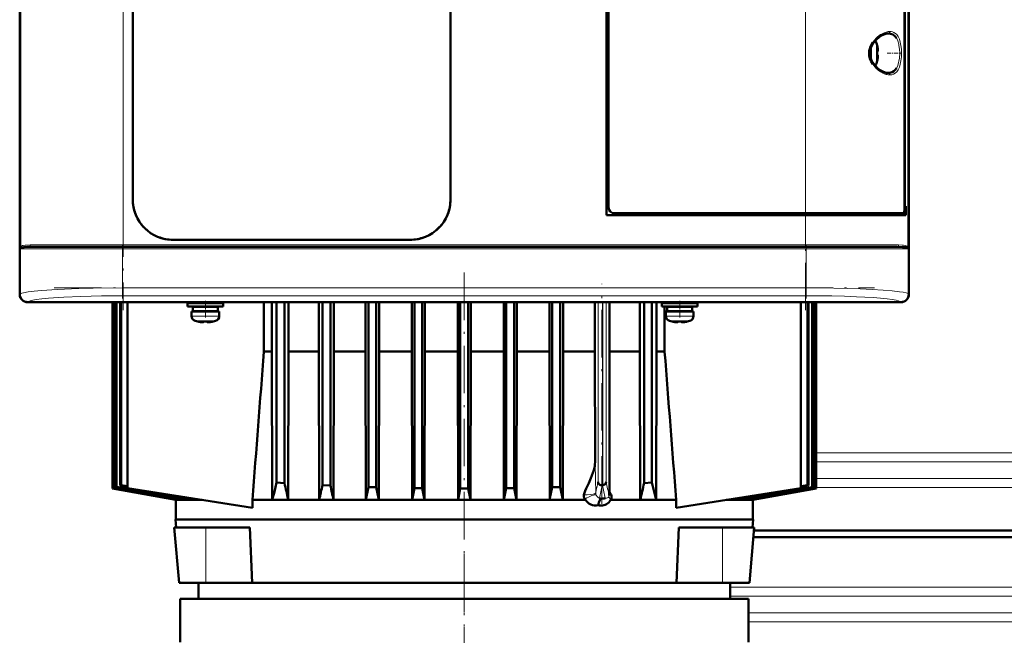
# Model space of a CAD drawing. Extents: x -1358 to 1757, y -1506 to 612.
# Tile 61 of 86: x -136 to 113, y 228 to 384. Entities that reach past the tile are written whole.
import ezdxf

# ---------------------------------------------------------------- set-up
doc = ezdxf.new("R2010")
doc.units = 0
doc.linetypes.add('DASHDOT', pattern=[18.5, 12, -3, 0.5, -3])

msp = doc.modelspace()

# ---------------------------------------------------------------- linework, layer by layer
at = {"color": 7, "linetype": 'DASHDOT', "lineweight": 18}
for p, q in [((-109.51, 502.1), (-109.51, 310.05)), ((63.09, 310.05), (63.09, 502.1)), ((80.35, 326.58), (-126.77, 326.58)), ((-126.97, 325.58), (80.56, 325.58)), ((-23.22, 319.58), (-23.22, 229.58)), ((11.62, 261.12), (11.62, 316.71)), ((-126.97, 315.73), (80.56, 315.73)), ((-23.21, 248.4), (-23.21, 112.47))]:
    msp.add_line(p, q, dxfattribs=at)
at = {"color": 7, "lineweight": 50}
for p, q in [((-135.68, 498.05), (-135.68, 314.1)), ((89.26, 314.1), (89.26, 498.05)), ((12.79, 334.08), (12.79, 478.08)), ((13.29, 476.08), (13.29, 336.07)), ((88.13, 335.54), (88.13, 476.61)), ((-107.11, 338.08), (-107.11, 474.08)), ((-26.71, 474.08), (-26.71, 338.08)), ((-26.71, 474.08), (-26.71, 338.08)), ((88.26, 475.74), (88.26, 336.41)), ((89.29, 407.93), (89.29, 326.23)), ((-135.71, 326.23), (-135.71, 405.93)), ((81.26, 377), (81.27, 377.01)), ((81.41, 375.58), (81.26, 375.58)), ((81.41, 374.58), (81.26, 374.58)), ((81.27, 373.15), (81.26, 373.15)), ((88.13, 336.41), (88.26, 336.41)), ((88.5, 336.38), (88.13, 336.38)), ((88.26, 336.41), (88.5, 336.38)), ((88.5, 334.08), (88.5, 336.38)), ((63.09, 334.08), (12.79, 334.08)), ((14.79, 334.58), (63.09, 334.58)), ((87.84, 334.58), (63.09, 334.58)), ((63.09, 334.08), (88.5, 334.08)), ((87.85, 334.58), (88.19, 334.58)), ((88.19, 334.58), (88.19, 334.08)), ((-36.91, 327.88), (-96.91, 327.88)), ((-135.68, 326.22), (-135.71, 326.23)), ((-135.7, 321.93), (-135.7, 326.23)), ((-132.62, 326.08), (-109.51, 326.08)), ((63.09, 326.08), (-109.51, 326.08)), ((86.21, 326.08), (63.09, 326.08)), ((89.29, 326.23), (89.26, 326.22)), ((89.29, 326.23), (89.29, 321.93)), ((-135.71, 314.08), (-135.71, 321.93)), ((-135.71, 321.93), (-135.68, 321.93)), ((89.26, 321.93), (89.29, 321.93)), ((89.29, 321.93), (89.29, 314.08)), ((-125.86, 312.08), (-133.71, 312.08)), ((87.27, 312.1), (-133.69, 312.1)), ((-125.85, 312.1), (-125.86, 312.08)), ((-121.56, 312.08), (-125.86, 312.08)), ((-121.56, 312.08), (-121.56, 312.1)), ((-23.86, 312.08), (-121.56, 312.08)), ((-112.22, 312.08), (-112.22, 264.93)), ((-112.22, 264.93), (-112.22, 312.08)), ((-112.03, 312.08), (-112.03, 265.01)), ((-111.95, 312.08), (-111.95, 265.04)), ((-111.39, 312.08), (-111.39, 265.28)), ((-111.24, 312.08), (-111.24, 265.34)), ((-110.3, 312.08), (-110.3, 265.72)), ((-110.06, 312.08), (-110.06, 265.81)), ((-108.47, 265.08), (-108.47, 312.08)), ((-88.71, 311.83), (-93.21, 311.83)), ((-93.21, 311.03), (-93.21, 311.83)), ((-90.71, 311.83), (-90.71, 312.08)), ((-88.71, 311.83), (-84.21, 311.83)), ((-86.71, 312.08), (-86.71, 311.83)), ((-84.21, 311.03), (-84.21, 311.83)), ((-73.91, 299.58), (-73.91, 312.08)), ((-71.89, 312.08), (-71.89, 299.58)), ((-70.72, 312.08), (-70.72, 266.44)), ((-68.72, 312.08), (-68.72, 266.32)), ((-67.66, 312.08), (-67.66, 299.58)), ((-60, 312.08), (-60, 299.58)), ((-59.09, 312.08), (-59.09, 265.81)), ((-57.09, 312.08), (-57.09, 265.72)), ((-56.25, 312.08), (-56.25, 299.58)), ((-48.22, 312.08), (-48.22, 299.58)), ((-47.47, 312.08), (-47.47, 265.34)), ((-45.47, 312.08), (-45.47, 265.28)), ((-44.75, 312.08), (-44.75, 299.58)), ((-36.51, 312.08), (-36.51, 299.58)), ((-35.84, 312.08), (-35.84, 265.04)), ((-33.84, 312.08), (-33.84, 265.01)), ((-33.2, 312.08), (-33.2, 299.58)), ((-24.85, 312.08), (-24.85, 299.58)), ((-24.22, 312.08), (-24.22, 264.93)), ((-23.85, 312.1), (-23.86, 312.08)), ((-19.56, 312.08), (-23.86, 312.08)), ((-22.22, 312.08), (-22.22, 264.93)), ((-21.59, 312.08), (-21.59, 299.58)), ((-19.56, 312.08), (-19.56, 312.1)), ((75.14, 312.08), (-19.56, 312.08)), ((-13.24, 312.08), (-13.24, 299.58)), ((-12.59, 312.08), (-12.59, 265.01)), ((-10.59, 312.08), (-10.59, 265.04)), ((-9.93, 312.08), (-9.93, 299.58)), ((-1.68, 312.08), (-1.68, 299.58)), ((-0.97, 312.08), (-0.97, 265.28)), ((1.03, 312.08), (1.03, 265.34)), ((1.79, 312.08), (1.79, 299.58)), ((9.81, 312.08), (9.81, 299.58)), ((13.57, 312.08), (13.57, 299.58)), ((21.23, 312.08), (21.23, 299.58)), ((22.28, 312.08), (22.28, 266.32)), ((24.28, 312.08), (24.28, 266.44)), ((25.45, 312.08), (25.45, 299.58)), ((31.29, 311.83), (26.79, 311.83)), ((26.79, 311.03), (26.79, 311.83)), ((27.48, 312.08), (27.48, 311.83)), ((29.29, 311.83), (29.29, 312.08)), ((35.79, 311.83), (31.29, 311.83)), ((33.29, 312.08), (33.29, 311.83)), ((35.79, 311.03), (35.79, 311.83)), ((61.95, 265.08), (61.95, 312.08)), ((63.63, 312.08), (63.63, 265.81)), ((63.86, 312.08), (63.86, 265.72)), ((64.8, 312.08), (64.8, 265.34)), ((64.96, 312.08), (64.96, 265.28)), ((65.52, 312.08), (65.52, 265.04)), ((65.59, 312.08), (65.59, 265.01)), ((65.78, 312.08), (65.78, 264.93)), ((65.78, 312.08), (65.78, 264.93)), ((75.15, 312.1), (75.14, 312.08)), ((79.44, 312.08), (75.14, 312.08)), ((79.44, 312.08), (79.44, 312.1)), ((87.29, 312.08), (79.44, 312.08)), ((-88.71, 311.03), (-93.21, 311.03)), ((-92.21, 309.73), (-88.71, 309.73)), ((-92.21, 308.6), (-92.21, 309.73)), ((-88.71, 310.93), (-91.86, 310.93)), ((-91.86, 309.83), (-91.86, 310.93)), ((-88.71, 309.83), (-91.86, 309.83)), ((-90.71, 310.93), (-90.71, 311.03)), ((-90.71, 309.73), (-90.71, 309.83)), ((-88.71, 311.03), (-84.21, 311.03)), ((-85.56, 310.93), (-88.71, 310.93)), ((-85.56, 309.83), (-88.71, 309.83)), ((-85.21, 309.73), (-88.71, 309.73)), ((-86.71, 311.03), (-86.71, 310.93)), ((-86.71, 309.83), (-86.71, 309.73)), ((-85.56, 310.93), (-85.56, 309.83)), ((-85.21, 308.6), (-85.21, 309.73)), ((31.29, 311.03), (26.79, 311.03)), ((27.48, 311.03), (27.48, 299.58)), ((27.79, 309.73), (31.29, 309.73)), ((27.79, 308.6), (27.79, 309.73)), ((31.29, 310.93), (28.14, 310.93)), ((28.14, 309.83), (28.14, 310.93)), ((31.29, 309.83), (28.14, 309.83)), ((29.29, 310.93), (29.29, 311.03)), ((29.29, 309.73), (29.29, 309.83)), ((35.79, 311.03), (31.29, 311.03)), ((34.44, 310.93), (31.29, 310.93)), ((34.44, 309.83), (31.29, 309.83)), ((34.79, 309.73), (31.29, 309.73)), ((33.29, 311.03), (33.29, 310.93)), ((33.29, 309.83), (33.29, 309.73)), ((34.44, 310.93), (34.44, 309.83)), ((34.79, 308.6), (34.79, 309.73)), ((-90.64, 307.19), (-90.63, 307.2)), ((-89.21, 307.2), (-89.21, 307.05)), ((-88.21, 307.2), (-88.21, 307.05)), ((-86.79, 307.2), (-86.78, 307.19)), ((29.36, 307.19), (29.37, 307.2)), ((30.79, 307.2), (30.79, 307.05)), ((31.79, 307.2), (31.79, 307.05)), ((33.21, 307.2), (33.22, 307.19)), ((-73.91, 299.58), (-71.89, 299.58)), ((-71.79, 262.11), (-71.89, 299.58)), ((-67.66, 299.58), (-67.75, 262.11)), ((-67.66, 299.58), (-60, 299.58)), ((-60, 299.58), (-59.92, 262.11)), ((-56.25, 299.58), (-56.32, 262.11)), ((-56.25, 299.58), (-48.22, 299.58)), ((-48.22, 299.58), (-48.15, 262.11)), ((-44.75, 299.58), (-44.82, 262.11)), ((-44.75, 299.58), (-36.51, 299.58)), ((-36.51, 299.58), (-36.43, 262.11)), ((-33.2, 299.58), (-33.27, 262.11)), ((-33.2, 299.58), (-24.85, 299.58)), ((-24.85, 299.58), (-24.78, 262.11)), ((-21.59, 299.58), (-21.66, 262.11)), ((-21.59, 299.58), (-13.24, 299.58)), ((-13.24, 299.58), (-13.17, 262.11)), ((-9.93, 299.58), (-10, 262.11)), ((-9.93, 299.58), (-1.68, 299.58)), ((-1.68, 299.58), (-1.61, 262.11)), ((1.79, 299.58), (1.71, 262.11)), ((1.79, 299.58), (9.81, 299.58)), ((9.81, 299.58), (9.87, 271.62)), ((13.57, 299.58), (13.49, 264.1)), ((13.57, 299.58), (21.23, 299.58)), ((21.23, 299.58), (21.32, 262.11)), ((25.45, 299.58), (25.36, 262.11)), ((25.45, 299.58), (27.48, 299.58)), ((-112.22, 264.93), (-112.22, 264.93)), ((-112.22, 264.93), (-96.2, 262.11)), ((-96.22, 262.11), (-112.22, 264.93)), ((-111.95, 265.04), (-112.03, 265.01)), ((-112.03, 265.01), (-95.52, 262.11)), ((-111.24, 265.34), (-111.39, 265.28)), ((-110.06, 265.81), (-110.3, 265.72)), ((-110.3, 265.72), (-108.47, 265.41)), ((-110.06, 265.81), (-108.47, 265.55)), ((-76.82, 260.06), (-108.47, 265.08)), ((-70.72, 266.44), (-68.72, 266.32)), ((-59.09, 265.81), (-57.09, 265.72)), ((-47.47, 265.34), (-45.47, 265.28)), ((-36.43, 262.11), (-35.84, 265.04)), ((-35.84, 265.04), (-33.84, 265.01)), ((-33.27, 262.11), (-33.84, 265.01)), ((-24.78, 262.11), (-24.22, 264.93)), ((-22.22, 264.93), (-24.22, 264.93)), ((-21.66, 262.11), (-22.22, 264.93)), ((-13.17, 262.11), (-12.59, 265.01)), ((-12.59, 265.01), (-10.59, 265.04)), ((-10, 262.11), (-10.59, 265.04)), ((1.03, 265.34), (-0.97, 265.28)), ((11.72, 265.76), (11.71, 265.76)), ((11.72, 265.76), (11.74, 265.77)), ((11.8, 265.77), (11.74, 265.77)), ((22.28, 266.32), (24.28, 266.44)), ((30.38, 260.08), (61.95, 265.08)), ((65.59, 265.01), (49.09, 262.11)), ((65.78, 264.93), (49.76, 262.11)), ((49.78, 262.11), (65.78, 264.93)), ((63.63, 265.81), (61.95, 265.54)), ((63.86, 265.72), (61.95, 265.4)), ((63.63, 265.81), (63.86, 265.72)), ((64.8, 265.34), (64.96, 265.28)), ((65.52, 265.04), (65.59, 265.01)), ((65.78, 264.93), (65.78, 264.93)), ((-96.22, 262.11), (-96.2, 262.11)), ((-96.22, 262.11), (-96.22, 262.08)), ((-96.22, 262.08), (-89.53, 262.08)), ((-96.22, 262.08), (-96.22, 257.08)), ((-96.19, 262.23), (-96.2, 262.11)), ((-95.52, 262.11), (-95.01, 262.11)), ((-94.99, 262.46), (-95.01, 262.11)), ((-92.94, 262.11), (-91.83, 262.11)), ((-91.81, 262.44), (-91.83, 262.11)), ((-76.82, 262.08), (7.44, 262.08)), ((-76.82, 260.06), (-76.82, 262.08)), ((-71.79, 262.11), (-67.75, 262.11)), ((-59.92, 262.11), (-56.32, 262.11)), ((-48.15, 262.11), (-44.82, 262.11)), ((-36.43, 262.11), (-33.27, 262.11)), ((-24.78, 262.11), (-21.66, 262.11)), ((-13.17, 262.11), (-10, 262.11)), ((-1.61, 262.11), (1.71, 262.11)), ((11.14, 262.44), (11.03, 262.51)), ((13.8, 262.08), (30.38, 262.08)), ((21.32, 262.11), (25.36, 262.11)), ((30.38, 262.08), (30.38, 260.08)), ((43.01, 262.08), (49.78, 262.08)), ((45.37, 262.45), (45.39, 262.11)), ((45.39, 262.11), (46.51, 262.11)), ((48.56, 262.46), (48.57, 262.11)), ((48.57, 262.11), (49.09, 262.11)), ((49.76, 262.23), (49.76, 262.11)), ((49.78, 262.11), (49.76, 262.11)), ((49.78, 262.11), (49.78, 262.08)), ((49.78, 262.08), (49.78, 257.08)), ((-23.22, 257.08), (-96.29, 257.08)), ((-96.12, 255.08), (-96.29, 257.08)), ((49.86, 257.08), (-23.22, 257.08)), ((49.68, 255.08), (49.86, 257.08)), ((-96.59, 255.08), (-88.59, 255.08)), ((-95.37, 241.08), (-96.59, 255.08)), ((-88.59, 255.08), (-77.46, 255.08)), ((-77.46, 255.08), (-76.92, 241.08)), ((30.48, 241.08), (31.03, 255.08)), ((31.03, 255.08), (42.16, 255.08)), ((42.16, 255.08), (47.92, 255.08)), ((47.92, 255.08), (50.16, 255.08)), ((48.93, 241.08), (50.16, 255.08)), ((48.93, 241.08), (50.16, 255.08)), ((50.09, 254.32), (136.79, 254.32)), ((136.79, 252.63), (49.94, 252.63)), ((-95.37, 241.08), (-93.69, 241.08)), ((-93.69, 241.08), (-88.59, 241.08)), ((-90.48, 241.08), (-90.48, 237.08)), ((-88.59, 241.08), (-76.92, 241.08)), ((-76.92, 241.08), (-23.22, 241.08)), ((-23.22, 241.08), (30.48, 241.08)), ((30.48, 241.08), (42.16, 241.08)), ((42.16, 241.08), (47.28, 241.08)), ((44.04, 237.08), (44.04, 241.08)), ((47.28, 241.08), (48.93, 241.08)), ((-23.21, 237.08), (-95.11, 237.08)), ((-95.11, 237.08), (-95.11, 226.08)), ((44.04, 237.08), (-90.48, 237.08)), ((-23.21, 237.08), (48.69, 237.08)), ((48.69, 237.08), (48.69, 226.08))]:
    msp.add_line(p, q, dxfattribs=at)
at = {"color": 7, "lineweight": 18}
for p, q in [((-135.44, 486.1), (-135.44, 326.06)), ((89.02, 326.06), (89.02, 486.1)), ((-109.51, 485.58), (-109.51, 326.58)), ((63.09, 334.58), (63.09, 400.08)), ((84.06, 380.08), (84.1, 380.08)), ((86.15, 378.85), (86.19, 378.77)), ((79.86, 376.94), (79.86, 375.11)), ((81.11, 377.65), (81.11, 375.1)), ((79.86, 375.11), (79.86, 375.08)), ((79.86, 375.08), (79.86, 373.21)), ((81.11, 375.1), (81.11, 375.08)), ((81.11, 375.08), (81.11, 372.51)), ((86.19, 371.38), (86.15, 371.32)), ((84.11, 370.08), (84.06, 370.08)), ((63.09, 334.58), (63.09, 334.08)), ((63.09, 326.58), (63.09, 334.08)), ((-109.51, 326.58), (-133.08, 326.58)), ((-109.51, 326.58), (63.09, 326.58)), ((-109.51, 326.58), (-109.51, 326.08)), ((86.66, 326.58), (63.09, 326.58)), ((63.09, 326.58), (63.09, 326.08)), ((-135.62, 325.58), (-127.39, 325.58)), ((-135.62, 314.16), (-135.62, 325.58)), ((-127.39, 325.58), (-109.68, 325.58)), ((-109.68, 325.58), (-109.68, 326.08)), ((63.26, 325.58), (-109.68, 325.58)), ((-109.68, 325.58), (-109.68, 315.73)), ((63.26, 326.08), (63.26, 325.58)), ((63.26, 325.58), (63.26, 315.73)), ((63.26, 325.58), (89.2, 325.58)), ((89.2, 325.58), (89.2, 314.16)), ((-135.68, 314.1), (-135.62, 314.16)), ((-109.68, 315.73), (63.26, 315.73)), ((-109.68, 313.73), (-109.68, 315.73)), ((63.26, 315.73), (63.26, 313.73)), ((89.2, 314.16), (89.26, 314.1)), ((-133.62, 312.17), (-133.69, 312.1)), ((63.26, 313.73), (-109.68, 313.73)), ((10.62, 312.08), (10.62, 266.61)), ((11.74, 265.77), (11.74, 312.08)), ((11.8, 265.77), (11.8, 312.08)), ((12.69, 312.08), (12.69, 266.61)), ((87.27, 312.1), (87.2, 312.17)), ((-88.71, 308.6), (-92.21, 308.6)), ((-88.71, 307.35), (-91.28, 307.35)), ((-88.68, 308.6), (-88.71, 308.6)), ((-88.69, 307.35), (-88.71, 307.35)), ((-86.14, 307.35), (-88.69, 307.35)), ((-88.68, 308.6), (-85.21, 308.6)), ((31.29, 308.6), (27.79, 308.6)), ((31.29, 307.35), (28.72, 307.35)), ((31.32, 308.6), (31.29, 308.6)), ((31.31, 307.35), (31.29, 307.35)), ((33.86, 307.35), (31.31, 307.35)), ((31.32, 308.6), (34.79, 308.6)), ((9.89, 271.15), (9.87, 271.62)), ((65.78, 274.01), (136.79, 274.01)), ((136.79, 271.73), (65.78, 271.73)), ((65.78, 267.52), (136.79, 267.52)), ((136.79, 265.25), (65.78, 265.25)), ((-88.59, 241.08), (-88.59, 255.08)), ((42.16, 241.08), (42.16, 255.08)), ((44.04, 240.01), (136.79, 240.01)), ((44.04, 237.73), (136.79, 237.73)), ((48.69, 233.52), (136.79, 233.52)), ((136.79, 231.25), (48.69, 231.25))]:
    msp.add_line(p, q, dxfattribs=at)
at = {"color": 7, "linetype": 'DASHDOT', "lineweight": 18, "ltscale": 0.000941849}
msp.add_line((81.41, 376.08), (81.45, 376.08), dxfattribs=at)
at = {"color": 7, "linetype": 'DASHDOT', "lineweight": 18, "ltscale": 0.000793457}
msp.add_line((81.41, 374.08), (81.44, 374.08), dxfattribs=at)
at = {"color": 7, "linetype": 'DASHDOT', "lineweight": 18, "ltscale": 0.08656}
msp.add_line((83.78, 375.08), (87.24, 375.08), dxfattribs=at)
at = {"color": 7, "linetype": 'DASHDOT', "lineweight": 18, "ltscale": 0.34239}
for p, q in [((-109.68, 326.72), (-109.68, 313.02)), ((63.26, 326.72), (63.26, 313.02))]:
    msp.add_line(p, q, dxfattribs=at)
at = {"color": 7, "linetype": 'DASHDOT', "lineweight": 18, "ltscale": 0.104369}
for p, q in [((-88.71, 308.25), (-88.71, 312.42)), ((31.29, 308.25), (31.29, 312.42))]:
    msp.add_line(p, q, dxfattribs=at)
at = {"color": 7, "linetype": 'DASHDOT', "lineweight": 18, "ltscale": 0.000941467}
for p, q in [((-89.71, 307.05), (-89.71, 307.01)), ((30.29, 307.05), (30.29, 307.01))]:
    msp.add_line(p, q, dxfattribs=at)
at = {"color": 7, "linetype": 'DASHDOT', "lineweight": 18, "ltscale": 0.000794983}
for p, q in [((-87.71, 307.05), (-87.71, 307.02)), ((32.29, 307.05), (32.29, 307.02))]:
    msp.add_line(p, q, dxfattribs=at)
at = {"color": 7, "lineweight": 18}
for points in [[(80.13, 377.84), (80.57, 378.41), (81.08, 378.95), (81.36, 379.2), (82.14, 379.78), (82.48, 379.98), (83.03, 380.25)], [(84.48, 380.58), (84.8, 380.56), (85.11, 380.49), (85.51, 380.34), (85.88, 380.1), (86.22, 379.77), (86.57, 379.28)], [(86.19, 378.77), (86.45, 378.22), (86.7, 377.39), (86.78, 377.01), (86.9, 376.09), (86.95, 375.08)], [(86.57, 379.28), (86.87, 378.64), (87.1, 377.89), (87.27, 377.03), (87.38, 376.08), (87.41, 375.12), (87.38, 374.13), (87.28, 373.18), (87.11, 372.3), (86.87, 371.52), (86.57, 370.87)], [(86.95, 375.08), (86.88, 373.86), (86.77, 373.09), (86.69, 372.72), (86.47, 371.98), (86.19, 371.38)], [(86.57, 370.87), (86.23, 370.39), (85.84, 370.02), (85.4, 369.76), (84.95, 369.62), (84.48, 369.58)], [(-135.26, 326.28), (-134.98, 326.41), (-134.83, 326.45)], [(-134.83, 326.45), (-134.36, 326.53), (-133.98, 326.56), (-133.08, 326.58)], [(86.66, 326.58), (87.56, 326.56), (87.94, 326.53), (88.41, 326.45)], [(88.41, 326.45), (88.63, 326.39), (88.84, 326.28)], [(-135.62, 314.16), (-135.43, 314.28), (-135.14, 314.39), (-134.72, 314.5), (-133.58, 314.71), (-132.05, 314.9), (-130.2, 315.08), (-126.2, 315.34), (-120.71, 315.57), (-117.13, 315.65), (-109.68, 315.73)], [(63.26, 315.73), (70.29, 315.66), (73.68, 315.58), (76.94, 315.47), (79.98, 315.33), (82.75, 315.16), (85.02, 314.97), (86.88, 314.75), (87.86, 314.59), (88.59, 314.43), (89.07, 314.25), (89.2, 314.16)], [(-109.68, 313.73), (-115.02, 313.69), (-120.2, 313.56), (-124.55, 313.37), (-128.43, 313.1), (-130.09, 312.93), (-131.51, 312.75), (-132.41, 312.59), (-133.09, 312.42), (-133.5, 312.25), (-133.62, 312.17)], [(87.2, 312.17), (86.99, 312.31), (86.62, 312.44), (86.1, 312.57), (85.09, 312.75), (83.82, 312.92), (82.13, 313.09), (80.24, 313.24), (76, 313.47), (72.95, 313.59), (69.77, 313.67), (63.26, 313.73)], [(10.03, 263.87), (9.99, 267.43), (9.89, 271.15)], [(7.04, 263.35), (7.87, 263.37), (8.66, 263.44), (9.41, 263.56), (9.7, 263.64), (9.96, 263.77), (10.02, 263.84), (10.03, 263.87)], [(10.17, 263.29), (10.37, 262.96), (10.63, 262.7), (10.93, 262.54), (11.03, 262.51)], [(12.46, 262.51), (12.77, 262.48), (13.06, 262.56), (13.23, 262.68), (13.36, 262.87)]]:
    msp.add_lwpolyline(points, dxfattribs=at)
at = {"color": 7, "lineweight": 50}
for points in [[(80.39, 377.8), (80.99, 378.49), (81.73, 379.14), (82.49, 379.62), (83.19, 379.92), (83.77, 380.06), (84.06, 380.08)], [(84.1, 380.08), (84.66, 380.01), (85.18, 379.81), (85.64, 379.48), (85.91, 379.19), (86.15, 378.85)], [(80.13, 372.31), (79.71, 373.02), (79.42, 373.76), (79.25, 374.52), (79.22, 375.09), (79.25, 375.65), (79.37, 376.22), (79.55, 376.77), (79.81, 377.32), (80.13, 377.84)], [(80.39, 372.35), (79.94, 373.05), (79.65, 373.72), (79.46, 374.46), (79.41, 375.2), (79.5, 375.93), (79.75, 376.7), (80.16, 377.46), (80.39, 377.8)], [(81.41, 376.08), (81.44, 375.75), (81.43, 375.63), (81.42, 375.59), (81.42, 375.58), (81.42, 375.58), (81.42, 375.58), (81.41, 375.58)], [(81.43, 375.79), (81.43, 375.61), (81.42, 375.59), (81.42, 375.58), (81.42, 375.58), (81.42, 375.58), (81.41, 375.58)], [(81.43, 374.36), (81.43, 374.51), (81.43, 374.56), (81.42, 374.57), (81.42, 374.57), (81.41, 374.58), (81.41, 374.58)], [(81.41, 374.08), (81.43, 374.27), (81.43, 374.51), (81.42, 374.56), (81.42, 374.57), (81.42, 374.58), (81.41, 374.58), (81.41, 374.58)], [(84.06, 370.08), (83.51, 370.14), (82.88, 370.34), (82.18, 370.71), (81.43, 371.25), (80.72, 371.95), (80.39, 372.35)], [(86.15, 371.32), (85.83, 370.87), (85.46, 370.52), (85.04, 370.28), (84.71, 370.16), (84.11, 370.08)], [(87.84, 334.58), (87.9, 334.59), (87.94, 334.62), (88, 334.73), (88.09, 335.05), (88.13, 335.54)], [(-135.38, 325.82), (-135.2, 325.91), (-135.05, 325.95), (-134.67, 326.02), (-133.79, 326.06), (-132.62, 326.08)], [(86.21, 326.08), (87.67, 326.05), (88.46, 325.99), (88.65, 325.95), (88.96, 325.82)], [(-89.21, 307.05), (-89.21, 307.04), (-89.21, 307.04), (-89.22, 307.04), (-89.24, 307.03), (-89.3, 307.02), (-89.71, 307.05)], [(-88.21, 307.05), (-88.21, 307.04), (-88.2, 307.04), (-88.19, 307.03), (-88.16, 307.03)], [(-88.21, 307.05), (-88.21, 307.04), (-88.2, 307.04), (-88.2, 307.04), (-88.18, 307.03), (-88.13, 307.03), (-87.98, 307.03), (-87.71, 307.05)], [(30.79, 307.05), (30.79, 307.04), (30.79, 307.04), (30.78, 307.04), (30.76, 307.03), (30.7, 307.02), (30.29, 307.05)], [(31.79, 307.05), (31.79, 307.04), (31.8, 307.04), (31.81, 307.03), (31.84, 307.03)], [(31.79, 307.05), (31.79, 307.04), (31.8, 307.04), (31.8, 307.04), (31.82, 307.03), (31.87, 307.03), (32.02, 307.03), (32.29, 307.05)], [(9.56, 269.6), (9.78, 270.6), (9.85, 271.11), (9.87, 271.62)], [(7.04, 263.34), (7.19, 263.84), (7.37, 264.34), (7.65, 265), (8.27, 266.33), (8.84, 267.59), (9.35, 268.9), (9.56, 269.6)], [(11.8, 265.77), (12.1, 265.85), (12.29, 265.96), (12.45, 266.09), (12.6, 266.29), (12.69, 266.61)], [(-70.72, 266.44), (-71.27, 264.11), (-71.79, 262.11)], [(11.71, 265.76), (11.33, 265.81), (11.08, 265.91), (10.88, 266.07)], [(13.88, 262.22), (14.01, 262.61), (14.03, 263.04), (13.92, 263.45), (13.73, 263.81), (13.49, 264.1)], [(25.36, 262.11), (25.01, 263.44), (24.28, 266.44)], [(7.27, 262.3), (7.11, 262.58), (7.02, 262.9), (7.01, 263.12), (7.04, 263.34)], [(10.66, 260.72), (10.19, 260.64), (9.71, 260.65), (9.23, 260.74), (8.77, 260.92), (8.34, 261.16), (7.94, 261.48), (7.68, 261.76), (7.44, 262.08)], [(10.66, 260.72), (10.83, 261.42), (11.06, 262), (11.29, 262.36)], [(13.8, 262.08), (13.6, 261.74), (13.35, 261.44), (13.06, 261.19), (12.75, 260.98), (12.41, 260.83), (12.07, 260.72), (11.72, 260.66), (11.37, 260.64), (11.02, 260.66), (10.66, 260.72)]]:
    msp.add_lwpolyline(points, dxfattribs=at)
at = {"color": 7, "lineweight": 18}
for centre, radius, start, end in [((84.68, 376.44), 4.15, 98.6386, 113.4614), ((84.44, 378.1), 2.48, 89.2584, 98.9171), ((83.88, 380.58), 0.598, 344.1695, 0.0866), ((85.72, 376.13), 6.77, 214.3253, 230.1489), ((85.74, 376.02), 6.7, 229.3786, 239.5375), ((85.1, 374.83), 5.35, 239.0877, 247.246), ((84.68, 373.71), 4.15, 246.5349, 261.3679), ((84.44, 372.06), 2.48, 261.0814, 270.7341), ((83.88, 369.58), 0.598, 359.9243, 15.8332), ((-132.55, 326.57), 0.528, 179.529, 221.481), ((86.13, 326.57), 0.528, 318.5121, 0.4702), ((-121.21, 320.62), 15.24, 159.0795, 161.0013), ((-134.73, 324.92), 1.11, 125.9527, 143.6664), ((-135, 325.89), 0.472, 123.3932, 158.8378), ((-134.95, 326.06), 0.492, 180.7849, 210.1357), ((-132.62, 326.51), 0.433, 221.3324, 269.3679), ((86.2, 326.51), 0.433, 270.6333, 318.6759), ((88.58, 325.89), 0.471, 21.142, 56.6442), ((88.53, 326.06), 0.492, 329.8595, 359.2108), ((88.31, 324.92), 1.11, 36.3331, 54.0477), ((74.79, 320.62), 15.24, 18.9987, 20.9205), ((-432.85, 359.89), 453.17, 347.7664, 348.1212), ((268.35, 321.77), 261.54, 192.1752, 192.9348), ((-552.37, 382.26), 575.98, 348.00073, 348.33108), ((239.82, 315.89), 233.54, 192.3945, 193.2124), ((11.49, 263.91), 1.46, 181.7849, 205.0345), ((12.58, 263.22), 0.86, 335.7043, 0.381)]:
    msp.add_arc(centre, radius, start, end, dxfattribs=at)
at = {"color": 7, "lineweight": 50}
for centre, radius, start, end in [((79.86, 377.28), 1.3, 16.6015, 47.3449), ((72.48, 375.08), 9, 12.3778, 16.6016), ((72.48, 375.08), 8.99, 6.3893, 12.3497), ((72.48, 375.08), 8.99, 6.3893, 12.3497), ((71.37, 375.08), 9.9, 357.106, 2.8938), ((71.37, 375.08), 9.9, 357.1058, 2.8956), ((72.48, 375.08), 8.99, 347.6508, 353.6103), ((72.48, 375.08), 8.99, 347.6503, 353.6107), ((79.86, 372.88), 1.3, 312.6467, 343.3985), ((72.48, 375.08), 9, 343.3984, 347.6222), ((-96.91, 338.08), 10.2, 179.9994, 270.0006), ((-96.91, 338.08), 10.2, 179.9966, 200.6207), ((-36.91, 338.08), 10.2, 269.9994, 0.0006), ((-36.91, 338.08), 10.2, 338.5852, 0.0015), ((86.58, 327.81), 6.95, 76.5988, 78.6976), ((-96.9, 338.08), 10.21, 217.3871, 232.5019), ((-36.92, 338.08), 10.21, 307.3871, 322.5019), ((-96.91, 338.08), 10.2, 248.5852, 270.0015), ((-36.91, 338.08), 10.2, 269.9966, 290.6207), ((-90.91, 308.6), 1.3, 180, 253.3985), ((-88.71, 315.98), 9, 253.3985, 257.6222), ((-88.71, 315.98), 8.99, 257.6503, 263.6107), ((-88.71, 315.98), 8.99, 257.6503, 263.6107), ((-89.25, 311.06), 4.04, 263.5178, 266.839), ((-88.71, 317.09), 9.9, 267.106, 269.9999), ((-88.71, 317.09), 9.9, 267.106, 269.9999), ((-88.71, 317.09), 9.9, 269.9998, 272.8943), ((-88.71, 317.09), 9.9, 269.9998, 272.8943), ((-88.13, 310.6), 3.58, 272.1824, 275.7456), ((-88.71, 315.98), 8.99, 276.3897, 282.3492), ((-88.71, 315.98), 8.99, 276.3893, 282.3497), ((-88.71, 315.98), 9, 282.3778, 286.6016), ((-86.51, 308.6), 1.3, 286.6016, 360), ((29.09, 308.6), 1.3, 180, 253.3985), ((31.29, 315.98), 9, 253.3985, 257.6222), ((31.29, 315.98), 8.99, 257.6503, 263.6107), ((31.29, 315.98), 8.99, 257.6503, 263.6107), ((30.75, 311.06), 4.04, 263.5178, 266.839), ((31.29, 317.09), 9.9, 267.106, 269.9999), ((31.29, 317.09), 9.9, 267.106, 269.9999), ((31.29, 317.09), 9.9, 269.9998, 272.8943), ((31.29, 317.09), 9.9, 269.9998, 272.8943), ((31.87, 310.6), 3.58, 272.1824, 275.7456), ((31.29, 315.98), 8.99, 276.3897, 282.3492), ((31.29, 315.98), 8.99, 276.3893, 282.3497), ((31.29, 315.98), 9, 282.3778, 286.6016), ((33.49, 308.6), 1.3, 286.6016, 360), ((15598.05, -933.91), 15720.42, 175.499716, 175.636798), ((-15650.95, -934.31), 15726.91, 4.362838, 4.499866), ((11.43, 266.66), 0.809, 183.5189, 227.1851), ((2063.4, 12783.08), 12705.64, 260.141746, 260.219283), ((1372.9, 8864.74), 8726.62, 260.207104, 260.32998), ((604.81, 4511.47), 4306.08, 260.42794, 260.68973), ((128.27, 309.29), 201.61, 192.3044, 193.5322), ((-299.56, 317.77), 246.02, 346.9245, 347.8069), ((383.86, 357.89), 450.48, 191.8063, 192.275), ((-615.59, 382.96), 580.17, 347.97748, 348.3031), ((1211.26, 519.52), 1282.19, 191.43712, 191.58137), ((-1255.51, 519.08), 1279.96, 348.41845, 348.56296), ((569.15, 382.96), 580.16, 191.69684, 192.02245), ((-5.48, 264.73), 18.98, 355.4591, 358.0995), ((-174.73, 309.29), 201.64, 346.4678, 347.6955), ((-651.19, 4511.13), 4305.74, 279.31026, 279.57206), ((-1419.33, 8864.74), 8726.62, 279.670022, 279.792897), ((-2109.64, 12781.98), 12704.53, 279.780719, 279.858262), ((10.43, 264.56), 3.88, 215.556, 219.7905), ((12.13, 264), 1.84, 237.465, 242.7674), ((1.84, 338.1), 76.33, 277.1119, 278.0027), ((11.57, 263.42), 2.61, 328.9401, 332.6266)]:
    msp.add_arc(centre, radius, start, end, dxfattribs=at)
at = {"color": 7, "lineweight": 18}
for centre, major_axis, ratio, start_param, end_param in [((84.06, 380.58), (0, -0.5), 0.82263, 6.282749, 7.519795), ((84.06, 369.58), (0, -0.5), 0.822609, 1.904908, 3.141914), ((-133.62, 314.16), (-1.41, 1.41), 0.995146, 0.787831, 2.353761), ((87.2, 314.16), (-1.41, -1.41), 0.995146, 0.787831, 2.353761), ((7.61, 261.76), (2.61, 1.48), 0.214501, 0.114809, 1.581665), ((16.13, 261.76), (2.76, -1.17), 0.231178, 3.232552, 3.860714)]:
    msp.add_ellipse(centre, major_axis=major_axis, ratio=ratio, start_param=start_param, end_param=end_param, dxfattribs=at)
at = {"color": 7, "lineweight": 50}
for centre, major_axis, ratio, start_param, end_param in [((14.79, 336.08), (1.06, 1.06), 0.997265, 2.357564, 3.925621), ((14.79, 336.08), (1.06, 1.06), 0.997265, 2.357564, 3.925621), ((-133.71, 314.08), (1.41, -1.41), 0.999973, 3.927005, 5.497773), ((-133.68, 314.11), (1.42, 1.42), 0.995146, 2.358627, 3.924558), ((87.26, 314.11), (1.42, -1.42), 0.995146, 5.50022, 7.06615), ((87.29, 314.08), (1.41, 1.41), 0.999973, 3.927005, 5.497773)]:
    msp.add_ellipse(centre, major_axis=major_axis, ratio=ratio, start_param=start_param, end_param=end_param, dxfattribs=at)

doc.saveas('drawing.dxf')
